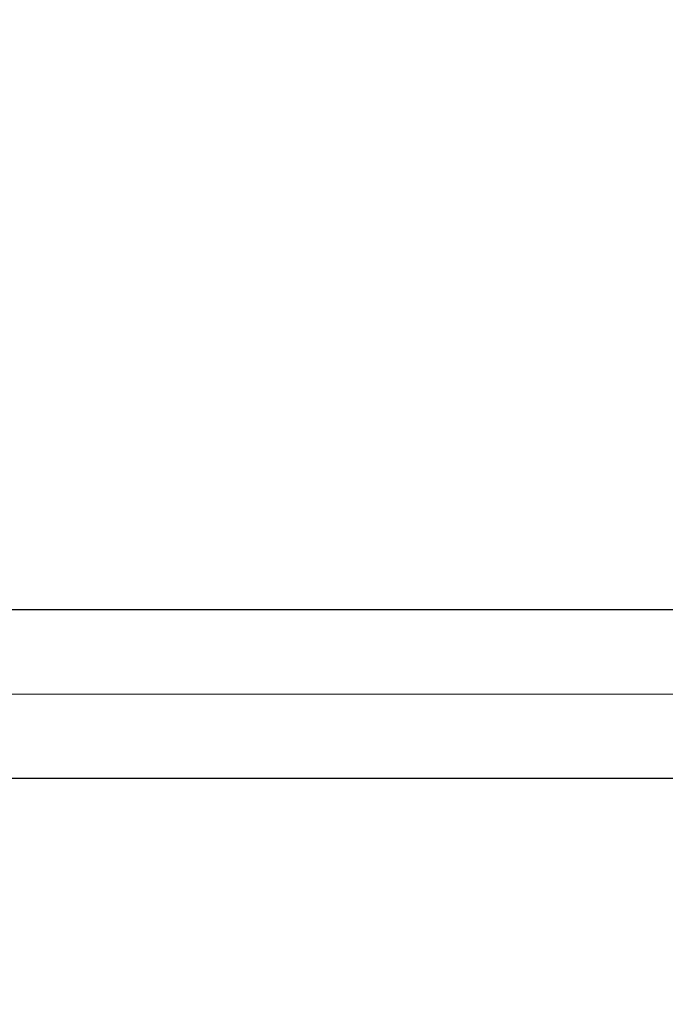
# Model space of a CAD drawing. Header units: millimetres. Extents: x 0 to 1733, y 0 to 1188.
# Tile 65 of 157: x 183 to 191, y 816 to 828. Entities that reach past the tile are written whole.
import ezdxf

# ---------------------------------------------------------------- set-up
doc = ezdxf.new("R2010")
doc.units = ezdxf.units.MM
doc.header["$LTSCALE"] = 0.727559
doc.linetypes.add('CENTER', pattern=[50.8, 31.75, -6.35, 6.35, -6.35])
doc.layers.add('NoLayerName_001', color=7, linetype='Continuous')

msp = doc.modelspace()

# ---------------------------------------------------------------- linework, layer by layer
at = {"layer": 'NoLayerName_001', "color": 7, "linetype": 'Continuous', "lineweight": 25}
for p, q in [((193.30000042, 820.99999997), (175.00000088, 820.99999997)), ((193.30000042, 819.00000002), (175.00000088, 819.00000002))]:
    msp.add_line(p, q, dxfattribs=at)
at = {"layer": 'NoLayerName_001', "color": 4, "linetype": 'CENTER', "lineweight": 13}
msp.add_line((193.30000042, 820), (110, 820), dxfattribs=at)
at = {"layer": 'NoLayerName_001', "color": 7, "linetype": 'Continuous', "lineweight": 25}
for centre, radius, start, end in [((210, 820), 39.49999901, 318.330134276, 270), ((210, 819.99999775), 38, 319.685090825, 270.721473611), ((210, 820), 37.99999905, 319.685090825, 270.716215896)]:
    msp.add_arc(centre, radius, start, end, dxfattribs=at)

doc.saveas('drawing.dxf')
